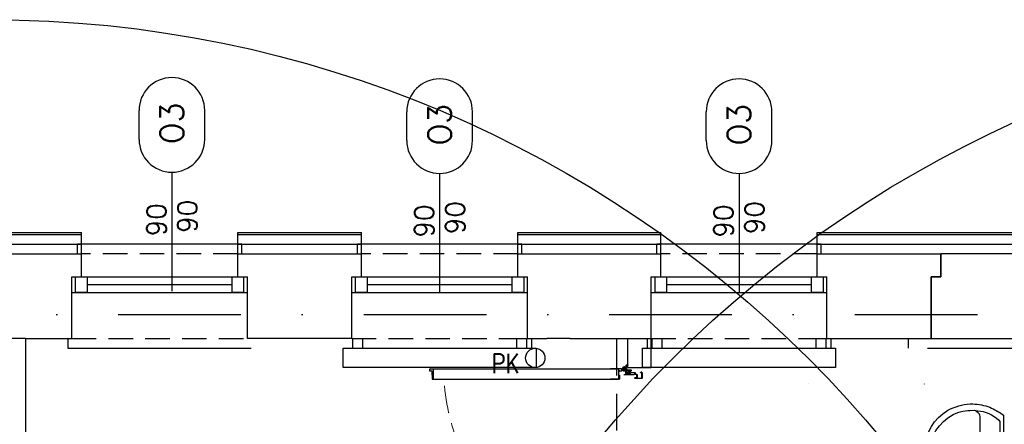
# Model space of a CAD drawing. Header units: millimetres. Extents: x 42924 to 92944, y -369470 to -179866.
# Tile 123 of 256: x 59315 to 59824, y -180698 to -180488. Entities that reach past the tile are written whole.
import ezdxf
from ezdxf.enums import TextEntityAlignment as Align

# ---------------------------------------------------------------- set-up
doc = ezdxf.new("R2010")
doc.units = ezdxf.units.MM
for name, pattern in [('CENTER', [0.6, 0.375, -0.075, 0.075, -0.075]), ('DASHDOT', [25.4, 12.7, -6.35, 0, -6.35]), ('DOT', [6.35, 0, -6.35]), ('HIDDEN', [9.525, 6.35, -3.175]), ('Hidden Line', [391.222223, 282.222223, -109])]:
    doc.linetypes.add(name, pattern=pattern)
doc.layers.get('0').update_dxf_attribs({"color": 8})
for name, color, linetype in [('!! 0_ Istn-okna', 8, 'Continuous'), ('!! 0_ Istn-sciany', 8, 'Continuous'), ('!! 0_ Istn-widok', 8, 'Continuous'), ('!! 0_Istn-armatura', 8, 'Continuous'), ('!! 0_Istn-cienka', 8, 'Continuous'), ('!! 0_Opis_okna', 8, 'Continuous'), ('!! 0_Osie', 8, 'DASHDOT'), ('!! 1_ tynk zewn  - nowy', 8, 'Continuous'), ('!! 2_ remont Ocieplenie', 8, 'ZIGZAG'), ('!! 2_Drzwi - nowe remont', 8, 'Continuous'), ('!! 2_proj ściany remont', 8, 'Continuous'), ('!! 2_wypos-sanitarne', 8, 'Continuous'), ('0-osie-liniA', 8, 'DASHDOT')]:
    doc.layers.add(name, color=color, linetype=linetype)
doc.layers.add('!! 0_Istn-grzejniki', color=8, linetype='Continuous', plot=False)
doc.layers.add('E_SAP_ZASIĘG', color=150, linetype='Continuous', plot=False)
doc.styles.add('ARCHETYP', font='romans.shx', dxfattribs={"height": 15})
doc.linetypes.add('ZIGZAG', pattern='A,0.00254,-5.08,[131,ltypeshp.shx,S=5.08,R=0,X=-5.08,Y=0],-10.16,[131,ltypeshp.shx,S=5.08,R=180,X=5.08,Y=0],-5.08', length=20.32254)

# ---------------------------------------------------------------- blocks, each defined once
blk = doc.blocks.new('zaw-dr-90-p')
at = {"color": 2, "linetype": 'CENTER', "ltscale": 0.2}
for p, q in [((12, 0), (-12, 0)), ((0, 12), (0, -12)), ((24.5, 24), (31, 24)), ((24.5, 19), (31, 19))]:
    blk.add_line(p, q, dxfattribs=at)
at = {"ltscale": 0.2}
for p, q in [((10, 12), (6.5, 12)), ((10, 0), (10, 6.5))]:
    blk.add_line(p, q, dxfattribs=at)
blk.add_lwpolyline([(0, 6.5), (23.5, 6.5, 0.414214), (28, 11), (28, 31), (24.5, 31), (24.5, 11, -0.414214), (23.5, 10), (0, 10, 4.561698), (7.6, 6.5), (4.9, 4.2)], format="xyb", dxfattribs=at)
blk.add_lwpolyline([(-0.2, -0.2), (-2.5, -0.2), (-2.5, 0.2), (-0.2, 0.2), (-0.2, 2.5), (0.2, 2.5), (0.2, 0.2), (2.8, 0.2), (2.8, -0.2), (0.2, -0.2), (0.2, -2.8), (-0.2, -2.8)], close=True)
blk.add_lwpolyline([(10, 10), (10, 39), (6.5, 39), (6.5, 10)], dxfattribs=at)
blk.add_circle((0, 0), 6.5, dxfattribs=at)
blk = doc.blocks.new('drzwi 90- sc 12')
for p, q in [((-13616.12, 20410.26), (-13616.12, 20411.46)), ((-13616.12, 20411.46), (-13615.02, 20411.46)), ((-13614.92, 20411.36), (-13614.92, 20313.77)), ((-13620.32, 20410.16), (-13620.32, 20313.77)), ((-13614.92, 20409.86), (-13620.32, 20409.86)), ((-13616.12, 20410.26), (-13620.22, 20410.26)), ((-13616.12, 20410.26), (-13620, 20410.26)), ((-13618.17, 20410.26), (-13616.22, 20410.26)), ((-13618.17, 20410.26), (-13616.22, 20410.26)), ((-13620.32, 20313.47), (-13620.32, 20317.97)), ((-13614.92, 20312.27), (-13614.92, 20317.97)), ((-13614.92, 20313.77), (-13620.32, 20313.77)), ((-13618.22, 20313.37), (-13620.22, 20313.37)), ((-13618.22, 20313.67), (-13618.22, 20313.37)), ((-13618.22, 20313.67), (-13616.42, 20313.67)), ((-13617.77, 20311.12), (-13617.77, 20305.72)), ((-13617.77, 20311.12), (-13617.77, 20305.72)), ((-13616.17, 20309.92), (-13617.37, 20309.92)), ((-13616.17, 20309.92), (-13616.17, 20311.02)), ((-13615.92, 20313.17), (-13615.92, 20312.17)), ((-13615.92, 20312.17), (-13615.02, 20312.17)), ((-13715.57, 20308.32), (-13715.57, 20308.56)), ((-13715.57, 20307.69), (-13715.57, 20308.56)), ((-13715.57, 20307.82), (-13715.57, 20308.56)), ((-13715.57, 20307.72), (-13715.37, 20307.72)), ((-13715.77, 20301.96), (-13716.27, 20301.96)), ((-13616.77, 20301.96), (-13616.27, 20301.96))]:
    blk.add_line(p, q)
for points in [[(-13665.27, 20284.96), (-13665.27, 20325.83)], [(-13615.57, 20309.64), (-13615.32, 20309.64), (-13615.32, 20309.82), (-13616.32, 20309.82), (-13616.32, 20309.64), (-13615.92, 20309.64)]]:
    blk.add_lwpolyline(points)
at = {"lineweight": 30}
for points in [[(-13716.27, 20308.92), (-13721.27, 20308.92)], [(-13716.27, 20308.92), (-13716.27, 20296.92)], [(-13614.27, 20308.92), (-13609.27, 20308.92)], [(-13614.27, 20308.92), (-13614.27, 20296.92)]]:
    blk.add_lwpolyline(points, dxfattribs=at)
at = {"ltscale": 0.2}
for points in [[(-13715.57, 20307.51), (-13715.57, 20309.48, 0.414214), (-13715.91, 20309.82), (-13719.43, 20309.82, 0.414214), (-13719.77, 20309.48), (-13719.77, 20308.92), (-13719.59, 20308.92), (-13719.59, 20309.48, -0.414214), (-13719.43, 20309.64), (-13716.97, 20309.64)], [(-13716.97, 20309.64), (-13715.91, 20309.64, -0.414214), (-13715.75, 20309.48), (-13715.75, 20307.51)], [(-13615.92, 20309.64), (-13616.63, 20309.64, 0.414214), (-13616.79, 20309.48), (-13616.79, 20305.58, -0.414214), (-13617.13, 20305.24), (-13617.58, 20305.24, 0.414214), (-13617.74, 20305.08), (-13617.74, 20304.48, -0.414214), (-13618.08, 20304.14), (-13619.26, 20304.14, -0.414214), (-13619.6, 20304.48), (-13619.6, 20305.15, 1), (-13619.79, 20305.15), (-13619.79, 20301.96, 0.414214), (-13619.63, 20301.8), (-13617.11, 20301.8, 0.414214), (-13616.95, 20301.96), (-13616.95, 20302.52), (-13616.77, 20302.52), (-13616.77, 20301.96, -0.414214), (-13617.11, 20301.62), (-13619.63, 20301.62, -0.414214), (-13619.97, 20301.96), (-13619.97, 20305.15, -1), (-13619.42, 20305.15), (-13619.42, 20304.48, 0.414214), (-13619.26, 20304.32), (-13618.08, 20304.32, 0.414214), (-13617.92, 20304.48), (-13617.92, 20305.08, -0.414214), (-13617.58, 20305.42), (-13617.13, 20305.42, 0.414214), (-13616.97, 20305.58), (-13616.97, 20309.48, -0.414214), (-13616.63, 20309.82), (-13613.11, 20309.82, -0.414214), (-13612.77, 20309.48), (-13612.77, 20308.92), (-13612.95, 20308.92), (-13612.95, 20309.48, 0.414214), (-13613.11, 20309.64), (-13615.57, 20309.64)], [(-13715.75, 20307.76), (-13715.75, 20305.58, 0.414214), (-13715.41, 20305.24), (-13714.96, 20305.24, -0.414214), (-13714.8, 20305.08), (-13714.8, 20304.48, 0.414214), (-13714.46, 20304.14), (-13713.28, 20304.14, 0.414214), (-13712.94, 20304.48), (-13712.94, 20305.15, -1), (-13712.75, 20305.15), (-13712.75, 20301.96, -0.414214), (-13712.91, 20301.8), (-13715.43, 20301.8, -0.414214), (-13715.59, 20301.96), (-13715.59, 20302.52), (-13715.77, 20302.52), (-13715.77, 20301.96, 0.414214), (-13715.43, 20301.62), (-13712.91, 20301.62, 0.414214), (-13712.57, 20301.96), (-13712.57, 20305.15, 1), (-13713.12, 20305.15), (-13713.12, 20304.48, -0.414214), (-13713.28, 20304.32), (-13714.46, 20304.32, -0.414214), (-13714.62, 20304.48), (-13714.62, 20305.08, 0.414214), (-13714.96, 20305.42), (-13715.41, 20305.42, -0.414214), (-13715.57, 20305.58), (-13715.57, 20307.64)]]:
    blk.add_lwpolyline(points, format="xyb", dxfattribs=at)
blk.add_lwpolyline([(-13616.79, 20308.82), (-13616.97, 20308.82), (-13616.97, 20307.42), (-13616.79, 20307.42)], close=True)
for centre, radius, start, end in [((-13615.02, 20411.36), 0.1, 0, 90), ((-13620.22, 20410.16), 0.1, 90, 180), ((-13620.22, 20313.47), 0.1, 180, 270), ((-13616.42, 20313.17), 0.5, 0, 90), ((-13616.27, 20311.02), 0.1, 0, 90), ((-13615.02, 20312.27), 0.1, 270, 0)]:
    blk.add_arc(centre, radius, start, end)
at = {"linetype": 'Hidden Line', "lineweight": 9, "ltscale": 0.05}
blk.add_arc((-13615.5, 20305.14), 99.12, 94.8005, 177.6944, dxfattribs=at)
at = {"xscale": 0.09999999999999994, "yscale": 0.09999999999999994, "zscale": 0.09999999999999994, "rotation": 180.0000000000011}
blk.add_blockref('zaw-dr-90-p', (-13614.92, 20310.92), dxfattribs=at)
blk = doc.blocks.new('A$C527aaae0')
at = {"lineweight": 5}
for points in [[(0, 0), (0, -0.4111)], [(0.1863, -0.1214), (0.1863, -0.1211)], [(0.1863, -0.1211), (0.1863, -0.1214)], [(-0.0573, -0.1985), (0.0582, -0.1985)]]:
    blk.add_lwpolyline(points, dxfattribs=at)
for points in [[(0.1915, -0.001), (0.1975, -0.0093), (0.203, -0.0173), (0.2082, -0.025), (0.213, -0.0326), (0.2175, -0.0402), (0.2216, -0.0479), (0.2255, -0.0558), (0.2292, -0.0639), (0.2328, -0.0735), (0.2366, -0.0845), (0.2399, -0.0953), (0.2429, -0.1061), (0.2453, -0.1169), (0.2473, -0.1278), (0.2487, -0.1389), (0.2495, -0.1502), (0.2498, -0.1618), (0.2492, -0.1766), (0.2478, -0.1918), (0.2457, -0.2067), (0.2428, -0.2214), (0.239, -0.2358), (0.2344, -0.25), (0.2289, -0.2639), (0.2225, -0.2775), (0.2132, -0.2936), (0.1947, -0.319), (0.174, -0.3415), (0.1513, -0.361), (0.1268, -0.3776), (0.1005, -0.391), (0.0726, -0.4011), (0.0432, -0.4079), (0.0125, -0.4112), (-0.0191, -0.4105), (-0.0495, -0.4063), (-0.0786, -0.3988), (-0.1062, -0.3881), (-0.1321, -0.3743), (-0.1563, -0.3574), (-0.1786, -0.3374), (-0.1988, -0.3143), (-0.2168, -0.2883), (-0.2237, -0.2746), (-0.2299, -0.2608), (-0.2353, -0.2468), (-0.24, -0.2327), (-0.2438, -0.2183), (-0.2467, -0.2037), (-0.2487, -0.1888), (-0.2498, -0.1735), (-0.2497, -0.1595), (-0.249, -0.1479), (-0.2479, -0.1367), (-0.2463, -0.1256), (-0.2444, -0.1148), (-0.242, -0.104), (-0.2392, -0.0932), (-0.2359, -0.0823), (-0.2322, -0.0712), (-0.2282, -0.0623), (-0.2242, -0.0541), (-0.22, -0.0461), (-0.2157, -0.0381), (-0.2113, -0.0303), (-0.2067, -0.0225), (-0.2019, -0.0148), (-0.1969, -0.0071), (-0.1921, -0.001)], [(0.1608, -0.0198), (0.1622, -0.0209), (0.1634, -0.022), (0.1645, -0.023), (0.1654, -0.024), (0.1663, -0.025), (0.1672, -0.0261), (0.1682, -0.0273), (0.1692, -0.0287), (0.1739, -0.0344), (0.1821, -0.0451), (0.1893, -0.0557), (0.1954, -0.0665), (0.2007, -0.0776), (0.2051, -0.0891), (0.2087, -0.1012), (0.2116, -0.114), (0.2138, -0.1277), (0.2152, -0.1416), (0.216, -0.1551), (0.2162, -0.1682), (0.2158, -0.181), (0.2146, -0.1937), (0.2128, -0.2063), (0.2103, -0.2189), (0.2069, -0.2316), (0.2007, -0.2493), (0.1874, -0.2756), (0.1704, -0.3001), (0.1499, -0.3221), (0.1263, -0.3413), (0.1, -0.3573), (0.0711, -0.3696), (0.0402, -0.3777), (0.0074, -0.3812), (-0.0248, -0.3802), (-0.0555, -0.3745), (-0.0846, -0.3645), (-0.1119, -0.3506), (-0.1369, -0.3331), (-0.1592, -0.3122), (-0.1785, -0.2885), (-0.1945, -0.2622), (-0.2053, -0.2373), (-0.2088, -0.2247), (-0.2117, -0.2119), (-0.2139, -0.1991), (-0.2155, -0.1862), (-0.2165, -0.1732), (-0.2167, -0.1601), (-0.2161, -0.147), (-0.2148, -0.1337), (-0.2129, -0.12), (-0.2097, -0.1056), (-0.2052, -0.0909), (-0.1995, -0.0763), (-0.1928, -0.0622), (-0.1851, -0.049), (-0.1767, -0.0372), (-0.1676, -0.0271), (-0.159, -0.0198)]]:
    blk.add_lwpolyline(points, close=True)
blk.add_lwpolyline([(0.2151, -0.1518), (0.2126, -0.1464), (0.21, -0.1415), (0.2071, -0.1372), (0.2038, -0.1333), (0.2, -0.1297), (0.1955, -0.1264), (0.1903, -0.1232), (0.1842, -0.1211), (-0.1851, -0.1211), (-0.1909, -0.1228), (-0.1959, -0.1256), (-0.2003, -0.1289), (-0.2043, -0.1326), (-0.2078, -0.1367), (-0.2109, -0.1413), (-0.2137, -0.1463), (-0.2163, -0.1518), (-0.2163, -0.1521)])
at = {"linetype": 'DOT'}
blk.add_lwpolyline([(-0.3533, -0.4109), (0.3467, -0.4109), (0.3467, -1.0109), (-0.3533, -1.0109)], close=True, dxfattribs=at)
for radius in [0.0371, 0.0219]:
    blk.add_circle((0.0005, -0.1995), radius)
blk = doc.blocks.new('BLOK OSI')
at = {"layer": '0-osie-liniA', "ltscale": 5}
blk.add_lwpolyline([(48639.33, -194402.09), (55424.28, -194402.09)], dxfattribs=at)
blk = doc.blocks.new('1_ok-opis')
blk.add_line((0, 111.61), (0, 50))
for points in [[(-17, 128.61), (-17, 143.61)], [(17, 128.61), (17, 143.61)]]:
    blk.add_lwpolyline(points)
for centre, start, end in [((0, 143.61), 0, 180), ((0, 128.61), 180, 0)]:
    blk.add_arc(centre, 17, start, end)
at = {"style": 'ARCHETYP'}
for tag, height, rotation, p in [('NR', 12, 90, (0, 136.9)), ('NR', 12, 270, (0, 136.9)), ('SZEROKOŚĆ', 10, 90, (-8, 78.29)), ('WYSOKOŚĆ', 10, 270, (-8, 78.29)), ('WYSOKOŚĆ', 10, 90, (8, 78.29)), ('SZEROKOŚĆ', 10, 270, (8, 78.29))]:
    blk.add_attdef(tag, text='', height=height, rotation=rotation, dxfattribs=at).set_placement(p, align=Align.MIDDLE)

msp = doc.modelspace()

# ---------------------------------------------------------------- linework, layer by layer
at = {"layer": '!! 0_ Istn-okna'}
for points in [[(59341.56735, -180621.3878), (59432.56735, -180621.3878)], [(59486.56735, -180621.3878), (59577.56735, -180621.3878)], [(59641.56735, -180621.3878), (59732.56735, -180621.3878)], [(59349.56735, -180625.3878), (59424.56735, -180625.3878)], [(59494.56735, -180625.3878), (59569.56735, -180625.3878)], [(59649.56735, -180625.3878), (59724.56735, -180625.3878)], [(59341.56735, -180629.3878), (59432.56735, -180629.3878)], [(59486.56735, -180629.3878), (59577.56735, -180629.3878)], [(59641.56735, -180629.3878), (59732.56735, -180629.3878)]]:
    msp.add_lwpolyline(points, dxfattribs=at)
for points in [[(59343.56735, -180621.3878), (59349.56735, -180621.3878), (59349.56735, -180629.3878), (59343.56735, -180629.3878)], [(59424.56735, -180621.3878), (59430.56735, -180621.3878), (59430.56735, -180629.3878), (59424.56735, -180629.3878)], [(59488.56735, -180621.3878), (59494.56735, -180621.3878), (59494.56735, -180629.3878), (59488.56735, -180629.3878)], [(59569.56735, -180621.3878), (59575.56735, -180621.3878), (59575.56735, -180629.3878), (59569.56735, -180629.3878)], [(59643.56735, -180621.3878), (59649.56735, -180621.3878), (59649.56735, -180629.3878), (59643.56735, -180629.3878)], [(59724.56735, -180621.3878), (59730.56735, -180621.3878), (59730.56735, -180629.3878), (59724.56735, -180629.3878)]]:
    msp.add_lwpolyline(points, close=True, dxfattribs=at)
at = {"layer": '!! 0_ Istn-sciany'}
for points in [[(59272.56735, -180609.3878), (59346.56735, -180609.3878)], [(59346.56735, -180621.3878), (59346.56735, -180609.3878)], [(59427.56735, -180609.3878), (59491.56735, -180609.3878)], [(59427.56735, -180621.3878), (59427.56735, -180609.3878)], [(59491.56735, -180621.3878), (59491.56735, -180609.3878)], [(59572.56735, -180609.3878), (59646.56735, -180609.3878)], [(59572.56735, -180621.3878), (59572.56735, -180609.3878)], [(59646.56735, -180621.3878), (59646.56735, -180609.3878)], [(59727.56735, -180609.3878), (59791.56735, -180609.3878)], [(59727.56735, -180621.3878), (59727.56735, -180609.3878)], [(59791.56735, -180621.3878), (59791.56735, -180609.3878)], [(59341.56735, -180621.3878), (59346.56735, -180621.3878)], [(59341.56735, -180653.3878), (59341.56735, -180621.3878)], [(59427.56735, -180621.3878), (59432.56735, -180621.3878)], [(59432.56735, -180653.3878), (59432.56735, -180621.3878)], [(59486.56735, -180621.3878), (59491.56735, -180621.3878)], [(59486.56735, -180653.3878), (59486.56735, -180621.3878)], [(59572.56735, -180621.3878), (59577.56735, -180621.3878)], [(59577.56735, -180653.3878), (59577.56735, -180621.3878)], [(59641.56735, -180621.3878), (59646.56735, -180621.3878)], [(59641.56735, -180653.3878), (59641.56735, -180621.3878)], [(59727.56735, -180621.3878), (59732.56735, -180621.3878)], [(59732.56735, -180653.3878), (59732.56735, -180621.3878)], [(59786.56735, -180621.3878), (59791.56735, -180621.3878)], [(59786.56735, -180653.3878), (59786.56735, -180621.3878)], [(59317.56735, -180653.3878), (59341.56735, -180653.3878)], [(59317.56735, -180653.3878), (59317.56735, -180941.3878)], [(59486.56735, -180653.3878), (59432.56735, -180653.3878)], [(59577.56735, -180653.3878), (59587.56735, -180653.3878)], [(59599.56735, -180653.3878), (59641.56735, -180653.3878)], [(59732.56735, -180653.3878), (59786.56735, -180653.3878)]]:
    msp.add_lwpolyline(points, dxfattribs=at)
at = {"layer": '!! 0_ Istn-widok', "linetype": 'HIDDEN', "ltscale": 3}
msp.add_line((59623.57394, -180653.3878), (59623.57394, -181228.3878), dxfattribs=at)
at = {"layer": '!! 0_ Istn-widok'}
for points in [[(59429.56735, -180604.3878), (59344.56735, -180604.3878)], [(59344.56735, -180609.3878), (59344.56735, -180604.3878)], [(59429.56735, -180609.3878), (59429.56735, -180604.3878)], [(59574.56735, -180604.3878), (59489.56735, -180604.3878)], [(59489.56735, -180609.3878), (59489.56735, -180604.3878)], [(59574.56735, -180609.3878), (59574.56735, -180604.3878)], [(59729.56735, -180604.3878), (59644.56735, -180604.3878)], [(59644.56735, -180609.3878), (59644.56735, -180604.3878)], [(59729.56735, -180609.3878), (59729.56735, -180604.3878)], [(59317.56735, -180653.3878), (59305.56735, -180653.3878)], [(59339.56735, -180653.3878), (59339.56735, -180658.3878)], [(59579.56735, -180653.3878), (59579.56735, -180658.3878)], [(59599.56735, -180653.3878), (59587.56735, -180653.3878)], [(59639.56735, -180653.3878), (59639.56735, -180658.3878)], [(59734.56735, -180653.3878), (59734.56735, -180658.3878)], [(59774.56735, -180653.3878), (59774.56735, -180658.3878)], [(59339.56735, -180658.3878), (59434.56735, -180658.3878)], [(59484.56735, -180658.3878), (59579.56735, -180658.3878)], [(59639.56735, -180658.3878), (59734.56735, -180658.3878)], [(59784.56735, -180658.3878), (59879.56735, -180658.3878)]]:
    msp.add_lwpolyline(points, dxfattribs=at)
at = {"layer": '!! 0_Istn-armatura'}
msp.add_circle((59581.56735, -180663.3878), 5, dxfattribs=at)
at = {"layer": '!! 0_Istn-cienka', "linetype": 'HIDDEN', "ltscale": 2}
for points in [[(59427.56735, -180609.3878), (59346.56735, -180609.3878)], [(59572.56735, -180609.3878), (59491.56735, -180609.3878)], [(59727.56735, -180609.3878), (59646.56735, -180609.3878)], [(59341.56735, -180653.3878), (59432.56735, -180653.3878)], [(59486.56735, -180653.3878), (59577.56735, -180653.3878)], [(59641.56735, -180653.3878), (59732.56735, -180653.3878)], [(59786.56735, -180653.3878), (59877.56735, -180653.3878)]]:
    msp.add_lwpolyline(points, dxfattribs=at)
at = {"layer": '!! 0_Istn-grzejniki'}
for points in [[(59577.06735, -180653.3878), (59577.06735, -180658.3878), (59582.06735, -180658.3878), (59582.06735, -180668.3878), (59482.06735, -180668.3878), (59482.06735, -180658.3878), (59487.06735, -180658.3878), (59487.06735, -180653.3878), (59492.06735, -180653.3878), (59492.06735, -180658.3878), (59572.06735, -180658.3878), (59572.06735, -180653.3878)], [(59732.06735, -180653.3878), (59732.06735, -180658.3878), (59737.06735, -180658.3878), (59737.06735, -180668.3878), (59637.06735, -180668.3878), (59637.06735, -180658.3878), (59642.06735, -180658.3878), (59642.06735, -180653.3878), (59647.06735, -180653.3878), (59647.06735, -180658.3878), (59727.06735, -180658.3878), (59727.06735, -180653.3878)]]:
    msp.add_lwpolyline(points, close=True, dxfattribs=at)
at = {"layer": '!! 1_ tynk zewn  - nowy'}
for points in [[(59272.56735, -180598.3878), (59346.56735, -180598.3878)], [(59272.56735, -180599.3878), (59346.56735, -180599.3878)], [(59346.56735, -180609.3878), (59346.56735, -180598.3878)], [(59427.56735, -180598.3878), (59491.56735, -180598.3878)], [(59427.56735, -180609.3878), (59427.56735, -180598.3878)], [(59427.56735, -180599.3878), (59491.56735, -180599.3878)], [(59491.56735, -180609.3878), (59491.56735, -180598.3878)], [(59572.56735, -180598.3878), (59646.56735, -180598.3878)], [(59572.56735, -180609.3878), (59572.56735, -180598.3878)], [(59572.56735, -180599.3878), (59646.56735, -180599.3878)], [(59646.56735, -180609.3878), (59646.56735, -180598.3878)], [(59727.56735, -180598.3878), (59946.56735, -180598.3878)], [(59727.56735, -180609.3878), (59727.56735, -180598.3878)], [(59727.56735, -180599.3878), (59946.56735, -180599.3878)]]:
    msp.add_lwpolyline(points, dxfattribs=at)
at = {"layer": '!! 2_ remont Ocieplenie', "linetype": 'ZIGZAG', "ltscale": 0.75}
for points in [[(59272.56735, -180604.3878), (59346.56735, -180604.3878)], [(59427.56735, -180604.3878), (59491.56735, -180604.3878)], [(59572.56735, -180604.3878), (59646.56735, -180604.3878)], [(59727.56735, -180604.3878), (59946.56735, -180604.3878)]]:
    msp.add_lwpolyline(points, dxfattribs=at)
at = {"layer": '!! 2_proj ściany remont'}
msp.add_lwpolyline([(59786.56735, -180653.3878), (59877.56735, -180653.3878), (59877.56735, -180621.3878), (59872.56735, -180621.3878), (59872.56735, -180609.3878), (59791.56735, -180609.3878), (59791.56735, -180621.3878), (59786.56735, -180621.3878)], close=True, dxfattribs=at)
for points in [[(59629.56735, -180668.3878), (59629.56735, -180653.3878)], [(59641.56735, -180668.3878), (59641.56735, -180653.3878)], [(59629.56735, -180668.3878), (59641.56735, -180668.3878)]]:
    msp.add_lwpolyline(points, dxfattribs=at)
at = {"layer": 'E_SAP_ZASIĘG'}
for centre in [(59298.91442, -181088.08994), (60076.8218, -181088.08994)]:
    msp.add_circle(centre, 600, dxfattribs=at)

# ---------------------------------------------------------------- block references
at = {"layer": '!! 0_Opis_okna'}
ref = msp.add_blockref('1_ok-opis', (59393.43484, -180678.72743), dxfattribs=at)
ref.add_attrib('WYSOKOŚĆ', '90', dxfattribs={"layer": '0', "height": 10, "rotation": 90, "style": 'ARCHETYP'}).set_placement((59401.43484, -180590.00702), align=Align.MIDDLE)
ref.add_attrib('SZEROKOŚĆ', '90', dxfattribs={"layer": '0', "height": 10, "rotation": 90, "style": 'ARCHETYP'}).set_placement((59385.43484, -180591.78048), align=Align.MIDDLE)
ref.add_attrib('NR', 'O3', dxfattribs={"layer": '0', "height": 12, "rotation": 90, "style": 'ARCHETYP'}).set_placement((59393.43484, -180541.82598), align=Align.MIDDLE)
ref = msp.add_blockref('1_ok-opis', (59532.06735, -180679.3878), dxfattribs=at)
ref.add_attrib('WYSOKOŚĆ', '90', dxfattribs={"layer": '0', "height": 10, "rotation": 90, "style": 'ARCHETYP'}).set_placement((59540.06735, -180590.66739), align=Align.MIDDLE)
ref.add_attrib('SZEROKOŚĆ', '90', dxfattribs={"layer": '0', "height": 10, "rotation": 90, "style": 'ARCHETYP'}).set_placement((59524.06735, -180592.44085), align=Align.MIDDLE)
ref.add_attrib('NR', 'O3', dxfattribs={"layer": '0', "height": 12, "rotation": 90, "style": 'ARCHETYP'}).set_placement((59532.06735, -180542.48635), align=Align.MIDDLE)
ref = msp.add_blockref('1_ok-opis', (59687.06735, -180679.3878), dxfattribs=at)
ref.add_attrib('WYSOKOŚĆ', '90', dxfattribs={"layer": '0', "height": 10, "rotation": 90, "style": 'ARCHETYP'}).set_placement((59695.06735, -180590.66739), align=Align.MIDDLE)
ref.add_attrib('SZEROKOŚĆ', '90', dxfattribs={"layer": '0', "height": 10, "rotation": 90, "style": 'ARCHETYP'}).set_placement((59679.06735, -180592.44085), align=Align.MIDDLE)
ref.add_attrib('NR', 'O3', dxfattribs={"layer": '0', "height": 12, "rotation": 90, "style": 'ARCHETYP'}).set_placement((59687.06735, -180542.48635), align=Align.MIDDLE)
at = {"layer": '!! 0_Osie'}
msp.add_blockref('BLOK OSI', (8819.85593, 13761.2005), dxfattribs=at)
at = {"layer": '!! 2_Drzwi - nowe remont', "rotation": 90.00000000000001}
msp.add_blockref('drzwi 90- sc 12', (79938.49169, -167054.1181), dxfattribs=at)
at = {"layer": '!! 2_wypos-sanitarne', "xscale": 100, "yscale": 100, "zscale": 100, "rotation": 270}
msp.add_blockref('A$C527aaae0', (59824.07354, -180712.19253), dxfattribs=at)

# ---------------------------------------------------------------- texts
at = {"layer": '!! 0_Istn-armatura', "style": 'ARCHETYP', "width": 0.8}
msp.add_text('PK', height=10, rotation=0, dxfattribs=at).set_placement((59558.98685, -180671.23027))

doc.saveas('drawing.dxf')
